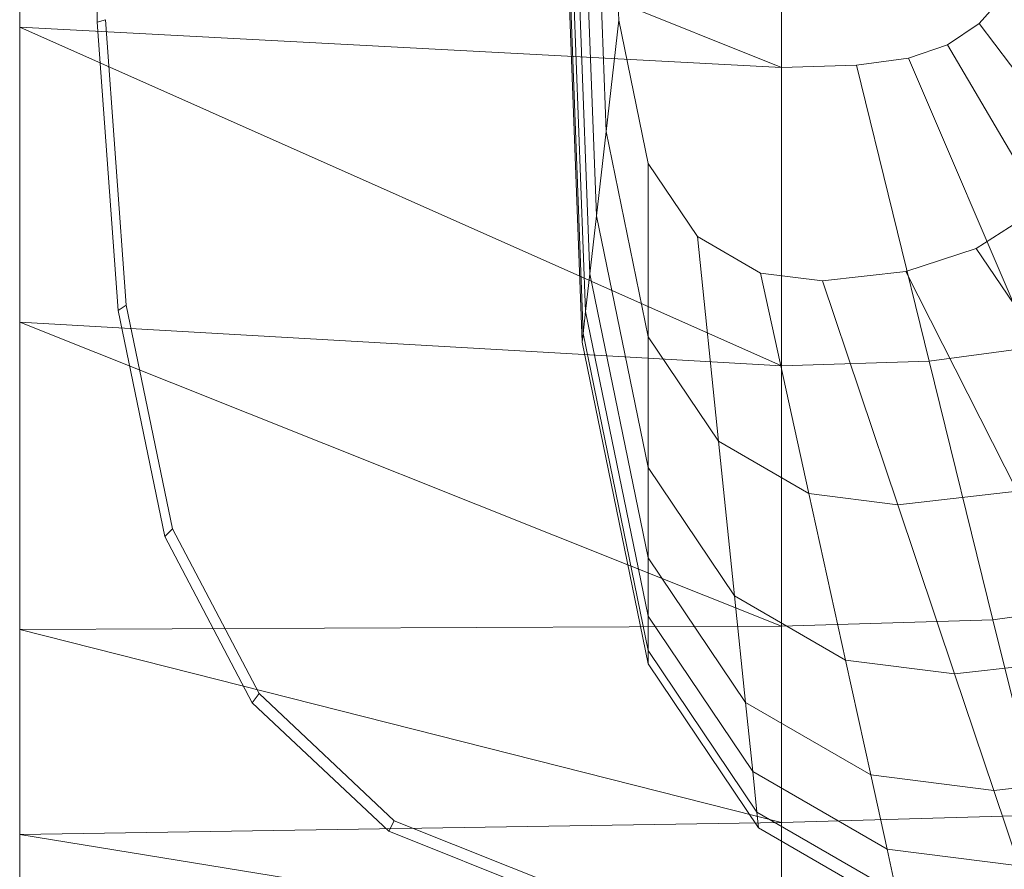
# Model space of a CAD drawing. Header units: metres. Extents: x 391.1 to 427.5, y 12.7 to 28.4.
# Tile 78 of 222: x 408.134 to 408.267, y 20.205 to 20.32. Entities that reach past the tile are written whole.
import ezdxf

# ---------------------------------------------------------------- set-up
doc = ezdxf.new("R2010")
doc.units = ezdxf.units.M
doc.layers.add('02_MOBILIARIO', color=7, linetype='Continuous', lineweight=18)
doc.layers.add('A-DETL-____-MBND', color=7, linetype='Continuous', lineweight=18)

# ---------------------------------------------------------------- blocks, each defined once
blk = doc.blocks.new('Family - Rentamans PS-1-153368-01_ENLLUMENAT_PS1')
at = {"layer": 'A-DETL-____-MBND', "color": 253, "true_color": 0xaaaaaa}
for p, q in [((0, 0.36146), (0, 0.00406)), ((0, 0.18276), (0, 0.14702)), ((0, 0.18276), (0.10273, 0.14157)), ((0.01046, 0.14766), (0.00965, 0.18276)), ((0.07584, 0.10456), (0.07287, 0.18276)), ((0.07598, 0.10571), (0.07304, 0.18276)), ((0.07689, 0.11374), (0.07426, 0.18276)), ((0.07778, 0.12158), (0.07545, 0.18276)), ((0.07907, 0.13292), (0.07717, 0.18276)), ((0.08078, 0.14793), (0.07945, 0.18276)), ((0.10273, 0.18276), (0.10273, 0.14157)), ((0.07631, 0.10869), (0.074, 0.1695)), ((0.13282, 0.15143), (0.12937, 0.14751)), ((0.01159, 0.14801), (0.01046, 0.14766)), ((0.01327, 0.10879), (0.01046, 0.14766)), ((0.01437, 0.10952), (0.01159, 0.14801)), ((0.08078, 0.14793), (0.07907, 0.13292)), ((0.08473, 0.12861), (0.08078, 0.14793)), ((0.12937, 0.14751), (0.12509, 0.14464)), ((0.15537, 0.1131), (0.12937, 0.14751)), ((0, 0.14702), (0, 0.10722)), ((0.10273, 0.14157), (0, 0.14702)), ((0, 0.14702), (0.10273, 0.10137)), ((0.12509, 0.14464), (0.11983, 0.14281)), ((0.14692, 0.10743), (0.12509, 0.14464)), ((0.11983, 0.14281), (0.11281, 0.14187)), ((0.11983, 0.14281), (0.13653, 0.10383)), ((0.10273, 0.14157), (0.11281, 0.14187)), ((0.10273, 0.14157), (0.10273, 0.10137)), ((0.11281, 0.14187), (0.12264, 0.10196)), ((0.07907, 0.13292), (0.07778, 0.12158)), ((0.08473, 0.10527), (0.07907, 0.13292)), ((0.09137, 0.11877), (0.08473, 0.12861)), ((0.08473, 0.12861), (0.08473, 0.10527)), ((0.07778, 0.12158), (0.07689, 0.11374)), ((0.08473, 0.08764), (0.07778, 0.12158)), ((0.13667, 0.12213), (0.12897, 0.11719)), ((0.09989, 0.11385), (0.09137, 0.11877)), ((0.09137, 0.11877), (0.09423, 0.09119)), ((0.12897, 0.11719), (0.1195, 0.11406)), ((0.12897, 0.11719), (0.14804, 0.08893)), ((0.07689, 0.11374), (0.07631, 0.10869)), ((0.08473, 0.07545), (0.07689, 0.11374)), ((0.10826, 0.11279), (0.09989, 0.11385)), ((0.09989, 0.11385), (0.10642, 0.08414)), ((0.1195, 0.11406), (0.10826, 0.11279)), ((0.1195, 0.11406), (0.13449, 0.08444)), ((0.10826, 0.11279), (0.1184, 0.08263)), ((0.01437, 0.10952), (0.01327, 0.10879)), ((0.02062, 0.07939), (0.01437, 0.10952)), ((0.01958, 0.07835), (0.01327, 0.10879)), ((0.07631, 0.10869), (0.07598, 0.1057)), ((0.08473, 0.0676), (0.07631, 0.10869)), ((0, 0.10722), (0, 0.06579)), ((0.10273, 0.10137), (0, 0.10722)), ((0, 0.10722), (0.10273, 0.06628)), ((0.07598, 0.10571), (0.07584, 0.10456)), ((0.08473, 0.06296), (0.07598, 0.1057)), ((0.09423, 0.09119), (0.08473, 0.10527)), ((0.08473, 0.10527), (0.08473, 0.08764)), ((0.08473, 0.06117), (0.07584, 0.10456)), ((0.13653, 0.10383), (0.12264, 0.10196)), ((0.12264, 0.10196), (0.10273, 0.10137)), ((0.10273, 0.10137), (0.10273, 0.06628)), ((0.12264, 0.10196), (0.13123, 0.06713)), ((0.10642, 0.08414), (0.09423, 0.09119)), ((0.09423, 0.09119), (0.09638, 0.07036)), ((0.09638, 0.07036), (0.08473, 0.08764)), ((0.08473, 0.08764), (0.08473, 0.07545)), ((0.1184, 0.08263), (0.10642, 0.08414)), ((0.10642, 0.08414), (0.11135, 0.0617)), ((0.13449, 0.08444), (0.1184, 0.08263)), ((0.1184, 0.08263), (0.12606, 0.05985)), ((0.02062, 0.07939), (0.01958, 0.07835)), ((0.03136, 0.05592), (0.01958, 0.07835)), ((0.03228, 0.05718), (0.02062, 0.07939)), ((0.09788, 0.05596), (0.08473, 0.07545)), ((0.08473, 0.07545), (0.08473, 0.0676)), ((0.11135, 0.0617), (0.09638, 0.07036)), ((0.09638, 0.07036), (0.09788, 0.05596)), ((0.1511, 0.06981), (0.13123, 0.06713)), ((0.08473, 0.06296), (0.08473, 0.0676)), ((0.09884, 0.04668), (0.08473, 0.0676)), ((0.13123, 0.06713), (0.10273, 0.06628)), ((0.13123, 0.06713), (0.13772, 0.04082)), ((0.10273, 0.06628), (0, 0.06579)), ((0, 0.06579), (0, 0.03818)), ((0, 0.06579), (0.10273, 0.03978)), ((0.10273, 0.06628), (0.10273, 0.03978)), ((0.08473, 0.06117), (0.08473, 0.06296)), ((0.09941, 0.0412), (0.08473, 0.06296)), ((0.09963, 0.03908), (0.08473, 0.06117)), ((0.12606, 0.05985), (0.11135, 0.0617)), ((0.11135, 0.0617), (0.11476, 0.0462)), ((0.14581, 0.06207), (0.12606, 0.05985)), ((0.12606, 0.05985), (0.13135, 0.04411)), ((0.03228, 0.05718), (0.03136, 0.05592)), ((0.05051, 0.04004), (0.03228, 0.05718)), ((0.04977, 0.03861), (0.03136, 0.05592)), ((0.11476, 0.0462), (0.09788, 0.05596)), ((0.09788, 0.05596), (0.09884, 0.04668)), ((0.11696, 0.0362), (0.09884, 0.04668)), ((0.09884, 0.04668), (0.09941, 0.0412)), ((0.15363, 0.04662), (0.13135, 0.04411)), ((0.13135, 0.04411), (0.11476, 0.0462)), ((0.11476, 0.0462), (0.11696, 0.0362)), ((0.13135, 0.04411), (0.13476, 0.03396)), ((0.11825, 0.0303), (0.09941, 0.0412)), ((0.09941, 0.0412), (0.09963, 0.03908)), ((0.05051, 0.04004), (0.04977, 0.03861)), ((0.07861, 0.02883), (0.05051, 0.04004)), ((0.13772, 0.04082), (0.10273, 0.03978)), ((0.10273, 0.03978), (0, 0.03818)), ((0.07816, 0.02729), (0.04977, 0.03861)), ((0.11875, 0.02802), (0.09963, 0.03908)), ((0.10273, 0.03978), (0.10273, 0.02147)), ((0, 0.03818), (0, 0.01543)), ((0, 0.03818), (0.10273, 0.02147)), ((0.13476, 0.03396), (0.11696, 0.0362)), ((0.11696, 0.0362), (0.11825, 0.0303))]:
    blk.add_line(p, q, dxfattribs=at)
blk = doc.blocks.new('LONDR55-XX_ZZ-ARQ-CAA-M3D-Londres55_ifc-1-01_ENLLUMENAT_PS1')
at = {"layer": '02_MOBILIARIO', "color": 253, "lineweight": 18, "true_color": 0xaaaaaa}
blk.add_blockref('Family - Rentamans PS-1-153368-01_ENLLUMENAT_PS1', (408.13411, 20.17187), dxfattribs=at)

msp = doc.modelspace()

# ---------------------------------------------------------------- block references
at = {"lineweight": 5}
msp.add_blockref('LONDR55-XX_ZZ-ARQ-CAA-M3D-Londres55_ifc-1-01_ENLLUMENAT_PS1', (0, 0), dxfattribs=at)

doc.saveas('drawing.dxf')
